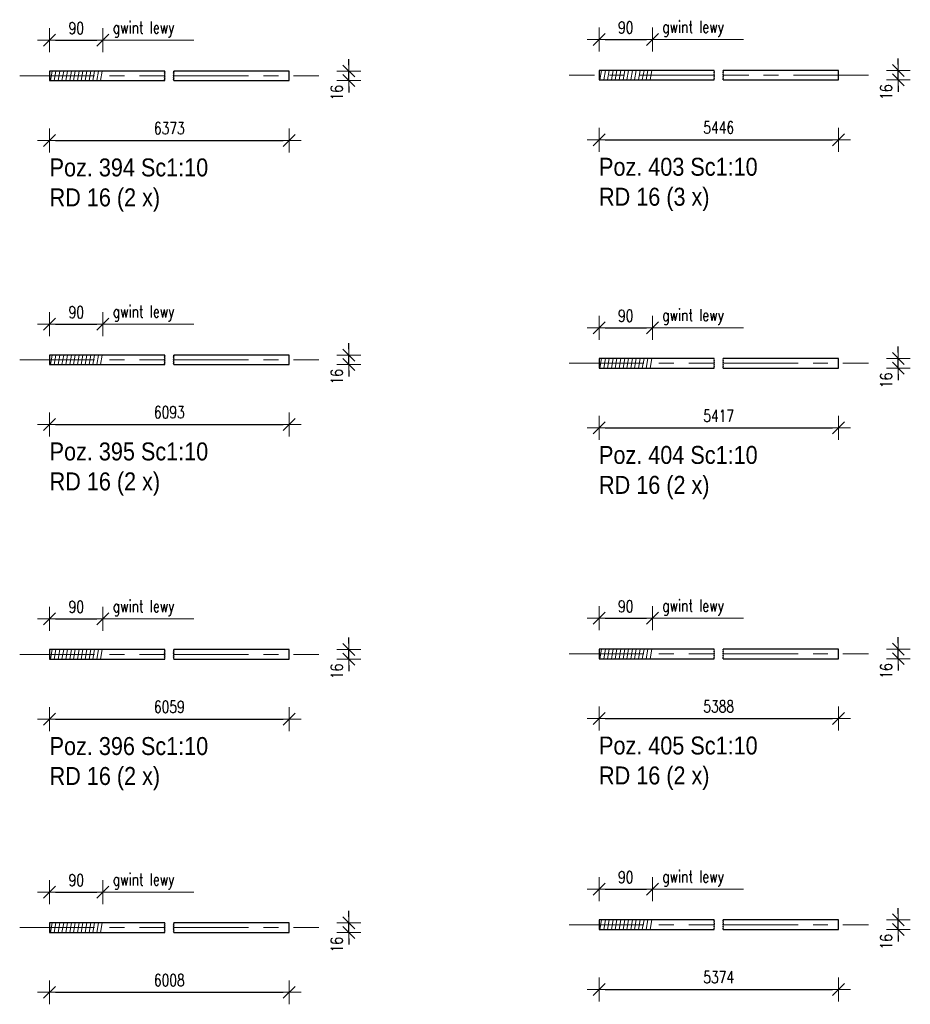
# Model space of a CAD drawing. Header units: millimetres. Extents: x -882 to -29, y 17430 to 18100.
# Tile 4 of 12: x -534 to -385, y 17584 to 17749. Entities that reach past the tile are written whole.
import ezdxf

# ---------------------------------------------------------------- set-up
doc = ezdxf.new("R2010")
doc.units = ezdxf.units.MM
doc.header["$LTSCALE"] = 10
doc.linetypes.add('MITTE', pattern=[2, 1.25, -0.25, 0.25, -0.25])
doc.layers.get('Defpoints').update_dxf_attribs({"color": 1})
for name, color, linetype, lineweight in [('PS_DIM', 4, 'Continuous', 13), ('PS_Hatch', 3, 'Continuous', 9), ('PS_Mid', 5, 'MITTE', 15), ('PS_Shape', 161, 'Continuous', 30), ('PS_SOLID', 7, 'Continuous', 30), ('PS_TEXT', 3, 'Continuous', 18)]:
    doc.layers.add(name, color=color, linetype=linetype, lineweight=lineweight)
doc.styles.add('gil', font='txt', dxfattribs={"width": 0.9})
doc.styles.add('simplex', font='simplex.shx', dxfattribs={"width": 0.75})
doc.dimstyles.new('1_10_PRZ', dxfattribs={"dimtxt": 2, "dimasz": 1, "dimexe": 2, "dimexo": 5, "dimgap": 1, "dimtad": 1, "dimdec": 0, "dimlfac": 10, "dimtxsty": 'simplex', "dimblk": 'dimznak', "dimcen": 2, "dimse1": 1, "dimse2": 1, "dimclrt": 3, "dimadec": 1, "dimazin": 0, "dimtfac": 1, "dimtdec": 0, "dimtix": 1, "dimtmove": 2, "dimatfit": 3, "dimldrblk": 'dim-grot', "dimfxl": 1, "dimarcsym": 0})
doc.dimstyles.new('1_10_PRZ_DS1-LS10', dxfattribs={"dimtxt": 2, "dimasz": 1, "dimexe": 2, "dimexo": 5, "dimgap": 1, "dimtad": 1, "dimdec": 0, "dimlfac": 10, "dimtxsty": 'simplex', "dimblk": 'dimznak', "dimcen": 2, "dimse1": 1, "dimse2": 1, "dimclrt": 3, "dimadec": 1, "dimazin": 0, "dimtfac": 1, "dimtdec": 0, "dimtix": 1, "dimtmove": 2, "dimatfit": 3, "dimldrblk": 'dim-grot', "dimfxl": 1, "dimarcsym": 0})

# ---------------------------------------------------------------- blocks, each defined once
blk = doc.blocks.new('dim-grot')
blk.add_hatch(color=256).paths.add_polyline_path([(0, 0), (-2, 0.5), (-2, -0.5)])
blk.add_lwpolyline([(0, 0), (-2, 0.5), (-2, -0.5), (0, 0)])
blk = doc.blocks.new('dimznak')
at = {"color": 0}
for points in [[(0, 2), (0, -2)], [(-2, 0), (2, 0)]]:
    blk.add_lwpolyline(points, dxfattribs=at)
at = {"color": 2}
blk.add_lwpolyline([(1, 1), (-1, -1)], dxfattribs=at)
blk = doc.blocks.new('*D52')
at = {"layer": 'Defpoints', "color": 0, "transparency": 16777216}
for p in [(-488.83, 17740.05), (-478.83, 17740.05), (-488.83, 17738.45)]:
    blk.add_point(p, dxfattribs=at)
at = {"layer": 'PS_DIM', "color": 0, "lineweight": -2, "transparency": 16777216}
for p, q in [((-478.83, 17741.05), (-478.83, 17742.05)), ((-478.83, 17738.45), (-478.83, 17740.05)), ((-478.83, 17737.45), (-478.83, 17736.45))]:
    blk.add_line(p, q, dxfattribs=at)
for p, rotation in [((-478.83, 17740.05), 270), ((-478.83, 17738.45), 90)]:
    blk.add_blockref('dimznak', p, dxfattribs=dict(at, rotation=rotation))
at = {"layer": 'PS_DIM', "color": 3, "transparency": 16777216, "insert": (-480.87, 17736.42), "char_height": 2, "attachment_point": 5, "rotation": 90, "style": 'simplex'}
blk.add_mtext('16', dxfattribs=at)
blk = doc.blocks.new('*D54')
at = {"layer": 'Defpoints', "color": 0, "transparency": 16777216}
for p in [(-488.83, 17692.62), (-478.83, 17692.62), (-488.83, 17691.03)]:
    blk.add_point(p, dxfattribs=at)
at = {"layer": 'PS_DIM', "color": 0, "lineweight": -2, "transparency": 16777216}
for p, q in [((-478.83, 17693.62), (-478.83, 17694.62)), ((-478.83, 17691.03), (-478.83, 17692.62)), ((-478.83, 17690.03), (-478.83, 17689.03))]:
    blk.add_line(p, q, dxfattribs=at)
for p, rotation in [((-478.83, 17692.62), 270), ((-478.83, 17691.03), 90)]:
    blk.add_blockref('dimznak', p, dxfattribs=dict(at, rotation=rotation))
at = {"layer": 'PS_DIM', "color": 3, "transparency": 16777216, "insert": (-480.87, 17688.99), "char_height": 2, "attachment_point": 5, "rotation": 90, "style": 'simplex'}
blk.add_mtext('16', dxfattribs=at)
blk = doc.blocks.new('*D56')
at = {"layer": 'Defpoints', "color": 0, "transparency": 16777216}
for p in [(-488.83, 17643.44), (-478.83, 17643.44), (-488.83, 17641.84)]:
    blk.add_point(p, dxfattribs=at)
at = {"layer": 'PS_DIM', "color": 0, "lineweight": -2, "transparency": 16777216}
for p, q in [((-478.83, 17644.44), (-478.83, 17645.44)), ((-478.83, 17641.84), (-478.83, 17643.44)), ((-478.83, 17640.84), (-478.83, 17639.84))]:
    blk.add_line(p, q, dxfattribs=at)
for p, rotation in [((-478.83, 17643.44), 270), ((-478.83, 17641.84), 90)]:
    blk.add_blockref('dimznak', p, dxfattribs=dict(at, rotation=rotation))
at = {"layer": 'PS_DIM', "color": 3, "transparency": 16777216, "insert": (-480.87, 17639.81), "char_height": 2, "attachment_point": 5, "rotation": 90, "style": 'simplex'}
blk.add_mtext('16', dxfattribs=at)
blk = doc.blocks.new('*D58')
at = {"layer": 'Defpoints', "color": 0, "transparency": 16777216}
for p in [(-488.83, 17597.82), (-478.83, 17597.82), (-488.83, 17596.22)]:
    blk.add_point(p, dxfattribs=at)
at = {"layer": 'PS_DIM', "color": 0, "lineweight": -2, "transparency": 16777216}
for p, q in [((-478.83, 17598.82), (-478.83, 17599.82)), ((-478.83, 17596.22), (-478.83, 17597.82)), ((-478.83, 17595.22), (-478.83, 17594.22))]:
    blk.add_line(p, q, dxfattribs=at)
for p, rotation in [((-478.83, 17597.82), 270), ((-478.83, 17596.22), 90)]:
    blk.add_blockref('dimznak', p, dxfattribs=dict(at, rotation=rotation))
at = {"layer": 'PS_DIM', "color": 3, "transparency": 16777216, "insert": (-480.87, 17594.18), "char_height": 2, "attachment_point": 5, "rotation": 90, "style": 'simplex'}
blk.add_mtext('16', dxfattribs=at)
blk = doc.blocks.new('*D70')
at = {"layer": 'Defpoints', "color": 0, "transparency": 16777216}
for p in [(-397.04, 17740.16), (-397.04, 17738.56), (-387.04, 17740.16)]:
    blk.add_point(p, dxfattribs=at)
at = {"layer": 'PS_DIM', "color": 0, "lineweight": -2, "transparency": 16777216}
for p, q in [((-387.04, 17741.16), (-387.04, 17742.16)), ((-387.04, 17738.56), (-387.04, 17740.16)), ((-387.04, 17737.56), (-387.04, 17736.56))]:
    blk.add_line(p, q, dxfattribs=at)
for p, rotation in [((-387.04, 17740.16), 270), ((-387.04, 17738.56), 90)]:
    blk.add_blockref('dimznak', p, dxfattribs=dict(at, rotation=rotation))
at = {"layer": 'PS_DIM', "color": 3, "transparency": 16777216, "insert": (-389.08, 17736.53), "char_height": 2, "attachment_point": 5, "rotation": 90, "style": 'simplex'}
blk.add_mtext('16', dxfattribs=at)
blk = doc.blocks.new('*D72')
at = {"layer": 'Defpoints', "color": 0, "transparency": 16777216}
for p in [(-397.04, 17692.05), (-387.04, 17692.05), (-397.04, 17690.45)]:
    blk.add_point(p, dxfattribs=at)
at = {"layer": 'PS_DIM', "color": 0, "lineweight": -2, "transparency": 16777216}
for p, q in [((-387.04, 17693.05), (-387.04, 17694.05)), ((-387.04, 17690.45), (-387.04, 17692.05)), ((-387.04, 17689.45), (-387.04, 17688.45))]:
    blk.add_line(p, q, dxfattribs=at)
for p, rotation in [((-387.04, 17692.05), 270), ((-387.04, 17690.45), 90)]:
    blk.add_blockref('dimznak', p, dxfattribs=dict(at, rotation=rotation))
at = {"layer": 'PS_DIM', "color": 3, "transparency": 16777216, "insert": (-389.08, 17688.41), "char_height": 2, "attachment_point": 5, "rotation": 90, "style": 'simplex'}
blk.add_mtext('16', dxfattribs=at)
blk = doc.blocks.new('*D74')
at = {"layer": 'Defpoints', "color": 0, "transparency": 16777216}
for p in [(-397.04, 17643.52), (-387.04, 17643.52), (-397.04, 17641.93)]:
    blk.add_point(p, dxfattribs=at)
at = {"layer": 'PS_DIM', "color": 0, "lineweight": -2, "transparency": 16777216}
for p, q in [((-387.04, 17644.52), (-387.04, 17645.52)), ((-387.04, 17641.93), (-387.04, 17643.52)), ((-387.04, 17640.93), (-387.04, 17639.93))]:
    blk.add_line(p, q, dxfattribs=at)
for p, rotation in [((-387.04, 17643.52), 270), ((-387.04, 17641.93), 90)]:
    blk.add_blockref('dimznak', p, dxfattribs=dict(at, rotation=rotation))
at = {"layer": 'PS_DIM', "color": 3, "transparency": 16777216, "insert": (-389.08, 17639.89), "char_height": 2, "attachment_point": 5, "rotation": 90, "style": 'simplex'}
blk.add_mtext('16', dxfattribs=at)
blk = doc.blocks.new('*D76')
at = {"layer": 'Defpoints', "color": 0, "transparency": 16777216}
for p in [(-397.04, 17598.3), (-387.04, 17598.3), (-397.04, 17596.7)]:
    blk.add_point(p, dxfattribs=at)
at = {"layer": 'PS_DIM', "color": 0, "lineweight": -2, "transparency": 16777216}
for p, q in [((-387.04, 17599.3), (-387.04, 17600.3)), ((-387.04, 17596.7), (-387.04, 17598.3)), ((-387.04, 17595.7), (-387.04, 17594.7))]:
    blk.add_line(p, q, dxfattribs=at)
for p, rotation in [((-387.04, 17598.3), 270), ((-387.04, 17596.7), 90)]:
    blk.add_blockref('dimznak', p, dxfattribs=dict(at, rotation=rotation))
at = {"layer": 'PS_DIM', "color": 3, "transparency": 16777216, "insert": (-389.08, 17594.66), "char_height": 2, "attachment_point": 5, "rotation": 90, "style": 'simplex'}
blk.add_mtext('16', dxfattribs=at)
blk = doc.blocks.new('*X167')
at = {"color": 1}
for p, q in [((-509.62, 17739.67), (-509.55, 17739.84)), ((-509.55, 17739.5), (-509.62, 17739.67)), ((-509.62, 17739.32), (-509.55, 17739.5)), ((-509.55, 17739.15), (-509.62, 17739.32)), ((-509.62, 17738.98), (-509.55, 17739.15)), ((-509.55, 17738.8), (-509.62, 17738.98)), ((-509.62, 17738.63), (-509.55, 17738.8)), ((-509.58, 17738.54), (-509.62, 17738.63)), ((-509.58, 17739.93), (-509.58, 17740.05)), ((-509.55, 17739.84), (-509.58, 17739.93)), ((-509.58, 17738.45), (-509.58, 17738.54)), ((-508.12, 17739.67), (-508.05, 17739.84)), ((-508.05, 17739.5), (-508.12, 17739.67)), ((-508.12, 17739.32), (-508.05, 17739.5)), ((-508.05, 17739.15), (-508.12, 17739.32)), ((-508.12, 17738.98), (-508.05, 17739.15)), ((-508.05, 17738.8), (-508.12, 17738.98)), ((-508.12, 17738.63), (-508.05, 17738.8)), ((-508.08, 17738.54), (-508.12, 17738.63)), ((-508.08, 17739.93), (-508.08, 17740.05)), ((-508.05, 17739.84), (-508.08, 17739.93)), ((-508.08, 17738.45), (-508.08, 17738.54))]:
    blk.add_line(p, q, dxfattribs=at)
at = {"layer": 'PS_Mid', "color": 5, "linetype": 'MITTE'}
for p, q in [((-533.83, 17739.25), (-509.58, 17739.25)), ((-508.08, 17739.25), (-483.83, 17739.25))]:
    blk.add_line(p, q, dxfattribs=at)
at = {"layer": 'PS_SOLID', "color": 7, "linetype": 'Continuous'}
for p, q in [((-509.58, 17740.05), (-528.83, 17740.05)), ((-528.83, 17740.05), (-528.83, 17740.04)), ((-528.83, 17740.04), (-528.83, 17740)), ((-528.83, 17740), (-528.83, 17739.93)), ((-528.83, 17739.93), (-528.83, 17739.83)), ((-528.83, 17739.83), (-528.83, 17739.71)), ((-528.83, 17739.71), (-528.83, 17739.57)), ((-528.83, 17739.57), (-528.83, 17739.41)), ((-528.83, 17739.41), (-528.83, 17739.25)), ((-528.83, 17739.25), (-528.83, 17739.09)), ((-528.83, 17739.09), (-528.83, 17738.93)), ((-528.83, 17738.93), (-528.83, 17738.79)), ((-528.83, 17738.79), (-528.83, 17738.67)), ((-528.83, 17738.67), (-528.83, 17738.57)), ((-528.83, 17738.57), (-528.83, 17738.5)), ((-488.83, 17740.05), (-508.08, 17740.05)), ((-488.83, 17740.04), (-488.83, 17740.05)), ((-488.83, 17740), (-488.83, 17740.04)), ((-488.83, 17739.93), (-488.83, 17740)), ((-488.83, 17739.83), (-488.83, 17739.93)), ((-488.83, 17739.71), (-488.83, 17739.83)), ((-488.83, 17739.57), (-488.83, 17739.71)), ((-488.83, 17739.41), (-488.83, 17739.57)), ((-488.83, 17739.25), (-488.83, 17739.41)), ((-488.83, 17739.09), (-488.83, 17739.25)), ((-488.83, 17738.93), (-488.83, 17739.09)), ((-488.83, 17738.79), (-488.83, 17738.93)), ((-488.83, 17738.67), (-488.83, 17738.79)), ((-488.83, 17738.57), (-488.83, 17738.67)), ((-488.83, 17738.5), (-488.83, 17738.57)), ((-528.83, 17738.5), (-528.83, 17738.46)), ((-528.83, 17738.46), (-528.83, 17738.45)), ((-528.83, 17738.45), (-509.58, 17738.45)), ((-508.08, 17738.45), (-488.83, 17738.45)), ((-488.83, 17738.46), (-488.83, 17738.5)), ((-488.83, 17738.45), (-488.83, 17738.46))]:
    blk.add_line(p, q, dxfattribs=at)
blk = doc.blocks.new('*X168')
at = {"color": 3, "style": 'gil', "width": 0.9}
for s, p in [('Poz. 394 Sc1:10', (-528.83, 17722.45)), ('RD 16 (2 x)', (-528.83, 17717.45))]:
    blk.add_text(s, height=3, dxfattribs=at).set_placement(p)
blk = doc.blocks.new('*X169')
at = {"color": 1}
for p, q in [((-509.58, 17692.51), (-509.58, 17692.62)), ((-509.55, 17692.42), (-509.58, 17692.51)), ((-508.08, 17692.51), (-508.08, 17692.62)), ((-508.05, 17692.42), (-508.08, 17692.51)), ((-509.62, 17692.25), (-509.55, 17692.42)), ((-509.55, 17692.07), (-509.62, 17692.25)), ((-509.62, 17691.9), (-509.55, 17692.07)), ((-509.55, 17691.73), (-509.62, 17691.9)), ((-509.62, 17691.55), (-509.55, 17691.73)), ((-509.55, 17691.38), (-509.62, 17691.55)), ((-509.62, 17691.21), (-509.55, 17691.38)), ((-509.58, 17691.12), (-509.62, 17691.21)), ((-509.58, 17691.02), (-509.58, 17691.12)), ((-508.12, 17692.25), (-508.05, 17692.42)), ((-508.05, 17692.07), (-508.12, 17692.25)), ((-508.12, 17691.9), (-508.05, 17692.07)), ((-508.05, 17691.73), (-508.12, 17691.9)), ((-508.12, 17691.55), (-508.05, 17691.73)), ((-508.05, 17691.38), (-508.12, 17691.55)), ((-508.12, 17691.21), (-508.05, 17691.38)), ((-508.08, 17691.12), (-508.12, 17691.21)), ((-508.08, 17691.02), (-508.08, 17691.12))]:
    blk.add_line(p, q, dxfattribs=at)
at = {"layer": 'PS_Mid', "color": 5, "linetype": 'MITTE'}
for p, q in [((-533.83, 17691.82), (-509.58, 17691.82)), ((-508.08, 17691.82), (-483.83, 17691.82))]:
    blk.add_line(p, q, dxfattribs=at)
at = {"layer": 'PS_SOLID', "color": 7, "linetype": 'Continuous'}
for p, q in [((-509.58, 17692.62), (-528.83, 17692.62)), ((-528.83, 17692.62), (-528.83, 17692.62)), ((-528.83, 17692.62), (-528.83, 17692.57)), ((-528.83, 17692.57), (-528.83, 17692.5)), ((-528.83, 17692.5), (-528.83, 17692.4)), ((-488.83, 17692.62), (-508.08, 17692.62)), ((-488.83, 17692.57), (-488.83, 17692.62)), ((-488.83, 17692.62), (-488.83, 17692.62)), ((-488.83, 17692.5), (-488.83, 17692.57)), ((-488.83, 17692.4), (-488.83, 17692.5)), ((-528.83, 17692.4), (-528.83, 17692.28)), ((-528.83, 17692.28), (-528.83, 17692.14)), ((-528.83, 17692.14), (-528.83, 17691.99)), ((-528.83, 17691.99), (-528.83, 17691.82)), ((-528.83, 17691.82), (-528.83, 17691.66)), ((-528.83, 17691.66), (-528.83, 17691.51)), ((-528.83, 17691.51), (-528.83, 17691.37)), ((-528.83, 17691.37), (-528.83, 17691.24)), ((-528.83, 17691.24), (-528.83, 17691.15)), ((-528.83, 17691.15), (-528.83, 17691.07)), ((-528.83, 17691.07), (-528.83, 17691.03)), ((-528.83, 17691.03), (-528.83, 17691.03)), ((-528.83, 17691.03), (-509.58, 17691.03)), ((-508.08, 17691.03), (-488.83, 17691.03)), ((-488.83, 17692.28), (-488.83, 17692.4)), ((-488.83, 17692.14), (-488.83, 17692.28)), ((-488.83, 17691.99), (-488.83, 17692.14)), ((-488.83, 17691.82), (-488.83, 17691.99)), ((-488.83, 17691.66), (-488.83, 17691.82)), ((-488.83, 17691.51), (-488.83, 17691.66)), ((-488.83, 17691.37), (-488.83, 17691.51)), ((-488.83, 17691.24), (-488.83, 17691.37)), ((-488.83, 17691.15), (-488.83, 17691.24)), ((-488.83, 17691.07), (-488.83, 17691.15)), ((-488.83, 17691.03), (-488.83, 17691.07)), ((-488.83, 17691.03), (-488.83, 17691.03))]:
    blk.add_line(p, q, dxfattribs=at)
blk = doc.blocks.new('*X170')
at = {"color": 3, "style": 'gil', "width": 0.9}
for s, p in [('Poz. 395 Sc1:10', (-528.83, 17675.03)), ('RD 16 (2 x)', (-528.83, 17670.03))]:
    blk.add_text(s, height=3, dxfattribs=at).set_placement(p)
blk = doc.blocks.new('*X171')
at = {"color": 1}
for p, q in [((-509.62, 17643.06), (-509.55, 17643.24)), ((-509.58, 17643.32), (-509.58, 17643.44)), ((-509.55, 17643.24), (-509.58, 17643.32)), ((-508.12, 17643.06), (-508.05, 17643.24)), ((-508.08, 17643.32), (-508.08, 17643.44)), ((-508.05, 17643.24), (-508.08, 17643.32)), ((-509.55, 17642.89), (-509.62, 17643.06)), ((-509.62, 17642.72), (-509.55, 17642.89)), ((-509.55, 17642.54), (-509.62, 17642.72)), ((-509.62, 17642.37), (-509.55, 17642.54)), ((-509.55, 17642.2), (-509.62, 17642.37)), ((-509.62, 17642.02), (-509.55, 17642.2)), ((-509.58, 17641.94), (-509.62, 17642.02)), ((-509.58, 17641.84), (-509.58, 17641.94)), ((-508.05, 17642.89), (-508.12, 17643.06)), ((-508.12, 17642.72), (-508.05, 17642.89)), ((-508.05, 17642.54), (-508.12, 17642.72)), ((-508.12, 17642.37), (-508.05, 17642.54)), ((-508.05, 17642.2), (-508.12, 17642.37)), ((-508.12, 17642.02), (-508.05, 17642.2)), ((-508.08, 17641.94), (-508.12, 17642.02)), ((-508.08, 17641.84), (-508.08, 17641.94))]:
    blk.add_line(p, q, dxfattribs=at)
at = {"layer": 'PS_Mid', "color": 5, "linetype": 'MITTE'}
for p, q in [((-533.83, 17642.64), (-509.58, 17642.64)), ((-508.08, 17642.64), (-483.83, 17642.64))]:
    blk.add_line(p, q, dxfattribs=at)
at = {"layer": 'PS_SOLID', "color": 7, "linetype": 'Continuous'}
for p, q in [((-509.58, 17643.44), (-528.83, 17643.44)), ((-528.83, 17643.44), (-528.83, 17643.43)), ((-528.83, 17643.43), (-528.83, 17643.39)), ((-528.83, 17643.39), (-528.83, 17643.32)), ((-528.83, 17643.32), (-528.83, 17643.22)), ((-528.83, 17643.22), (-528.83, 17643.1)), ((-488.83, 17643.44), (-508.08, 17643.44)), ((-488.83, 17643.43), (-488.83, 17643.44)), ((-488.83, 17643.39), (-488.83, 17643.43)), ((-488.83, 17643.32), (-488.83, 17643.39)), ((-488.83, 17643.22), (-488.83, 17643.32)), ((-488.83, 17643.1), (-488.83, 17643.22)), ((-528.83, 17643.1), (-528.83, 17642.96)), ((-528.83, 17642.96), (-528.83, 17642.8)), ((-528.83, 17642.8), (-528.83, 17642.64)), ((-528.83, 17642.64), (-528.83, 17642.48)), ((-528.83, 17642.48), (-528.83, 17642.33)), ((-528.83, 17642.33), (-528.83, 17642.18)), ((-528.83, 17642.18), (-528.83, 17642.06)), ((-528.83, 17642.06), (-528.83, 17641.96)), ((-528.83, 17641.96), (-528.83, 17641.89)), ((-528.83, 17641.89), (-528.83, 17641.85)), ((-528.83, 17641.85), (-528.83, 17641.84)), ((-528.83, 17641.84), (-509.58, 17641.84)), ((-508.08, 17641.84), (-488.83, 17641.84)), ((-488.83, 17642.96), (-488.83, 17643.1)), ((-488.83, 17642.8), (-488.83, 17642.96)), ((-488.83, 17642.64), (-488.83, 17642.8)), ((-488.83, 17642.48), (-488.83, 17642.64)), ((-488.83, 17642.33), (-488.83, 17642.48)), ((-488.83, 17642.18), (-488.83, 17642.33)), ((-488.83, 17642.06), (-488.83, 17642.18)), ((-488.83, 17641.96), (-488.83, 17642.06)), ((-488.83, 17641.89), (-488.83, 17641.96)), ((-488.83, 17641.85), (-488.83, 17641.89)), ((-488.83, 17641.84), (-488.83, 17641.85))]:
    blk.add_line(p, q, dxfattribs=at)
blk = doc.blocks.new('*X172')
at = {"color": 3, "style": 'gil', "width": 0.9}
for s, p in [('Poz. 396 Sc1:10', (-528.83, 17625.84)), ('RD 16 (2 x)', (-528.83, 17620.84))]:
    blk.add_text(s, height=3, dxfattribs=at).set_placement(p)
blk = doc.blocks.new('*X173')
at = {"color": 1}
for p, q in [((-509.62, 17597.44), (-509.55, 17597.61)), ((-509.55, 17597.27), (-509.62, 17597.44)), ((-509.62, 17597.09), (-509.55, 17597.27)), ((-509.58, 17597.7), (-509.58, 17597.82)), ((-509.55, 17597.61), (-509.58, 17597.7)), ((-508.12, 17597.44), (-508.05, 17597.61)), ((-508.05, 17597.27), (-508.12, 17597.44)), ((-508.12, 17597.09), (-508.05, 17597.27)), ((-508.08, 17597.7), (-508.08, 17597.82)), ((-508.05, 17597.61), (-508.08, 17597.7)), ((-509.55, 17596.92), (-509.62, 17597.09)), ((-509.62, 17596.75), (-509.55, 17596.92)), ((-509.55, 17596.57), (-509.62, 17596.75)), ((-509.62, 17596.4), (-509.55, 17596.57)), ((-509.58, 17596.31), (-509.62, 17596.4)), ((-509.58, 17596.22), (-509.58, 17596.31)), ((-508.05, 17596.92), (-508.12, 17597.09)), ((-508.12, 17596.75), (-508.05, 17596.92)), ((-508.05, 17596.57), (-508.12, 17596.75)), ((-508.12, 17596.4), (-508.05, 17596.57)), ((-508.08, 17596.31), (-508.12, 17596.4)), ((-508.08, 17596.22), (-508.08, 17596.31))]:
    blk.add_line(p, q, dxfattribs=at)
at = {"layer": 'PS_Mid', "color": 5, "linetype": 'MITTE'}
for p, q in [((-533.83, 17597.02), (-509.58, 17597.02)), ((-508.08, 17597.02), (-483.83, 17597.02))]:
    blk.add_line(p, q, dxfattribs=at)
at = {"layer": 'PS_SOLID', "color": 7, "linetype": 'Continuous'}
for p, q in [((-509.58, 17597.82), (-528.83, 17597.82)), ((-528.83, 17597.82), (-528.83, 17597.81)), ((-528.83, 17597.81), (-528.83, 17597.77)), ((-528.83, 17597.77), (-528.83, 17597.7)), ((-528.83, 17597.7), (-528.83, 17597.6)), ((-528.83, 17597.6), (-528.83, 17597.48)), ((-528.83, 17597.48), (-528.83, 17597.33)), ((-528.83, 17597.33), (-528.83, 17597.18)), ((-528.83, 17597.18), (-528.83, 17597.02)), ((-488.83, 17597.82), (-508.08, 17597.82)), ((-488.83, 17597.81), (-488.83, 17597.82)), ((-488.83, 17597.77), (-488.83, 17597.81)), ((-488.83, 17597.7), (-488.83, 17597.77)), ((-488.83, 17597.6), (-488.83, 17597.7)), ((-488.83, 17597.48), (-488.83, 17597.6)), ((-488.83, 17597.33), (-488.83, 17597.48)), ((-488.83, 17597.18), (-488.83, 17597.33)), ((-488.83, 17597.02), (-488.83, 17597.18)), ((-528.83, 17597.02), (-528.83, 17596.86)), ((-528.83, 17596.86), (-528.83, 17596.7)), ((-528.83, 17596.7), (-528.83, 17596.56)), ((-528.83, 17596.56), (-528.83, 17596.44)), ((-528.83, 17596.44), (-528.83, 17596.34)), ((-528.83, 17596.34), (-528.83, 17596.27)), ((-528.83, 17596.27), (-528.83, 17596.23)), ((-528.83, 17596.23), (-528.83, 17596.22)), ((-528.83, 17596.22), (-509.58, 17596.22)), ((-508.08, 17596.22), (-488.83, 17596.22)), ((-488.83, 17596.86), (-488.83, 17597.02)), ((-488.83, 17596.7), (-488.83, 17596.86)), ((-488.83, 17596.56), (-488.83, 17596.7)), ((-488.83, 17596.44), (-488.83, 17596.56)), ((-488.83, 17596.34), (-488.83, 17596.44)), ((-488.83, 17596.27), (-488.83, 17596.34)), ((-488.83, 17596.23), (-488.83, 17596.27)), ((-488.83, 17596.22), (-488.83, 17596.23))]:
    blk.add_line(p, q, dxfattribs=at)
blk = doc.blocks.new('*X184')
at = {"color": 1}
for p, q in [((-417.82, 17739.78), (-417.75, 17739.96)), ((-417.75, 17739.61), (-417.82, 17739.78)), ((-417.82, 17739.44), (-417.75, 17739.61)), ((-417.75, 17739.26), (-417.82, 17739.44)), ((-417.82, 17739.09), (-417.75, 17739.26)), ((-417.75, 17738.92), (-417.82, 17739.09)), ((-417.82, 17738.74), (-417.75, 17738.92)), ((-417.79, 17738.66), (-417.82, 17738.74)), ((-417.79, 17740.04), (-417.79, 17740.16)), ((-417.75, 17739.96), (-417.79, 17740.04)), ((-417.79, 17738.56), (-417.79, 17738.66)), ((-416.32, 17739.78), (-416.25, 17739.96)), ((-416.25, 17739.61), (-416.32, 17739.78)), ((-416.32, 17739.44), (-416.25, 17739.61)), ((-416.25, 17739.26), (-416.32, 17739.44)), ((-416.32, 17739.09), (-416.25, 17739.26)), ((-416.25, 17738.92), (-416.32, 17739.09)), ((-416.32, 17738.74), (-416.25, 17738.92)), ((-416.29, 17738.66), (-416.32, 17738.74)), ((-416.29, 17740.04), (-416.29, 17740.16)), ((-416.25, 17739.96), (-416.29, 17740.04)), ((-416.29, 17738.56), (-416.29, 17738.66))]:
    blk.add_line(p, q, dxfattribs=at)
at = {"layer": 'PS_Mid', "color": 5, "linetype": 'MITTE'}
for p, q in [((-417.79, 17739.36), (-442.04, 17739.36)), ((-392.04, 17739.36), (-416.29, 17739.36))]:
    blk.add_line(p, q, dxfattribs=at)
at = {"layer": 'PS_SOLID', "color": 7, "linetype": 'Continuous'}
for p, q in [((-417.79, 17740.16), (-437.04, 17740.16)), ((-437.04, 17740.16), (-437.04, 17740.14)), ((-437.04, 17740.14), (-437.04, 17740.08)), ((-437.04, 17740.08), (-437.04, 17740)), ((-437.04, 17740), (-437.04, 17739.88)), ((-437.04, 17739.88), (-437.04, 17739.75)), ((-437.04, 17739.75), (-437.04, 17739.6)), ((-437.04, 17739.6), (-437.04, 17739.44)), ((-437.04, 17739.44), (-437.04, 17739.28)), ((-437.04, 17739.28), (-437.04, 17739.12)), ((-437.04, 17739.12), (-437.04, 17738.97)), ((-437.04, 17738.97), (-437.04, 17738.84)), ((-437.04, 17738.84), (-437.04, 17738.73)), ((-437.04, 17738.73), (-437.04, 17738.64)), ((-437.04, 17738.64), (-437.04, 17738.59)), ((-437.04, 17738.59), (-437.04, 17738.56)), ((-437.04, 17738.56), (-417.79, 17738.56)), ((-397.04, 17740.16), (-416.29, 17740.16)), ((-416.29, 17738.56), (-397.04, 17738.56)), ((-397.04, 17740.14), (-397.04, 17740.16)), ((-397.04, 17740.08), (-397.04, 17740.14)), ((-397.04, 17740), (-397.04, 17740.08)), ((-397.04, 17739.88), (-397.04, 17740)), ((-397.04, 17739.75), (-397.04, 17739.88)), ((-397.04, 17739.6), (-397.04, 17739.75)), ((-397.04, 17739.44), (-397.04, 17739.6)), ((-397.04, 17739.28), (-397.04, 17739.44)), ((-397.04, 17739.12), (-397.04, 17739.28)), ((-397.04, 17738.97), (-397.04, 17739.12)), ((-397.04, 17738.84), (-397.04, 17738.97)), ((-397.04, 17738.73), (-397.04, 17738.84)), ((-397.04, 17738.64), (-397.04, 17738.73)), ((-397.04, 17738.59), (-397.04, 17738.64)), ((-397.04, 17738.56), (-397.04, 17738.59))]:
    blk.add_line(p, q, dxfattribs=at)
blk = doc.blocks.new('*X185')
at = {"color": 3, "style": 'gil', "width": 0.9}
for s, p in [('Poz. 403 Sc1:10', (-437.04, 17722.56)), ('RD 16 (3 x)', (-437.04, 17717.56))]:
    blk.add_text(s, height=3, dxfattribs=at).set_placement(p)
blk = doc.blocks.new('*X186')
at = {"color": 1}
for p, q in [((-417.82, 17691.67), (-417.75, 17691.84)), ((-417.75, 17691.5), (-417.82, 17691.67)), ((-417.82, 17691.32), (-417.75, 17691.5)), ((-417.75, 17691.15), (-417.82, 17691.32)), ((-417.82, 17690.98), (-417.75, 17691.15)), ((-417.75, 17690.8), (-417.82, 17690.98)), ((-417.79, 17691.93), (-417.79, 17692.05)), ((-417.75, 17691.84), (-417.79, 17691.93)), ((-416.32, 17691.67), (-416.25, 17691.84)), ((-416.25, 17691.5), (-416.32, 17691.67)), ((-416.32, 17691.32), (-416.25, 17691.5)), ((-416.25, 17691.15), (-416.32, 17691.32)), ((-416.32, 17690.98), (-416.25, 17691.15)), ((-416.25, 17690.8), (-416.32, 17690.98)), ((-416.29, 17691.93), (-416.29, 17692.05)), ((-416.25, 17691.84), (-416.29, 17691.93)), ((-417.82, 17690.63), (-417.75, 17690.8)), ((-417.79, 17690.54), (-417.82, 17690.63)), ((-417.79, 17690.45), (-417.79, 17690.54)), ((-416.32, 17690.63), (-416.25, 17690.8)), ((-416.29, 17690.54), (-416.32, 17690.63)), ((-416.29, 17690.45), (-416.29, 17690.54))]:
    blk.add_line(p, q, dxfattribs=at)
at = {"layer": 'PS_Mid', "color": 5, "linetype": 'MITTE'}
for p, q in [((-442.04, 17691.25), (-417.79, 17691.25)), ((-416.29, 17691.25), (-392.04, 17691.25))]:
    blk.add_line(p, q, dxfattribs=at)
at = {"layer": 'PS_SOLID', "color": 7, "linetype": 'Continuous'}
for p, q in [((-417.79, 17692.05), (-437.04, 17692.05)), ((-437.04, 17692.05), (-437.04, 17692.04)), ((-437.04, 17692.04), (-437.04, 17692)), ((-437.04, 17692), (-437.04, 17691.93)), ((-437.04, 17691.93), (-437.04, 17691.83)), ((-437.04, 17691.83), (-437.04, 17691.71)), ((-437.04, 17691.71), (-437.04, 17691.56)), ((-437.04, 17691.56), (-437.04, 17691.41)), ((-437.04, 17691.41), (-437.04, 17691.25)), ((-437.04, 17691.25), (-437.04, 17691.09)), ((-437.04, 17691.09), (-437.04, 17690.93)), ((-437.04, 17690.93), (-437.04, 17690.79)), ((-397.04, 17692.05), (-416.29, 17692.05)), ((-397.04, 17692.04), (-397.04, 17692.05)), ((-397.04, 17692), (-397.04, 17692.04)), ((-397.04, 17691.93), (-397.04, 17692)), ((-397.04, 17691.83), (-397.04, 17691.93)), ((-397.04, 17691.71), (-397.04, 17691.83)), ((-397.04, 17691.56), (-397.04, 17691.71)), ((-397.04, 17691.41), (-397.04, 17691.56)), ((-397.04, 17691.25), (-397.04, 17691.41)), ((-397.04, 17691.09), (-397.04, 17691.25)), ((-397.04, 17690.93), (-397.04, 17691.09)), ((-397.04, 17690.79), (-397.04, 17690.93)), ((-437.04, 17690.79), (-437.04, 17690.67)), ((-437.04, 17690.67), (-437.04, 17690.57)), ((-437.04, 17690.57), (-437.04, 17690.5)), ((-437.04, 17690.5), (-437.04, 17690.46)), ((-437.04, 17690.46), (-437.04, 17690.45)), ((-437.04, 17690.45), (-417.79, 17690.45)), ((-416.29, 17690.45), (-397.04, 17690.45)), ((-397.04, 17690.67), (-397.04, 17690.79)), ((-397.04, 17690.57), (-397.04, 17690.67)), ((-397.04, 17690.5), (-397.04, 17690.57)), ((-397.04, 17690.46), (-397.04, 17690.5)), ((-397.04, 17690.45), (-397.04, 17690.46))]:
    blk.add_line(p, q, dxfattribs=at)
blk = doc.blocks.new('*X187')
at = {"color": 3, "style": 'gil', "width": 0.9}
for s, p in [('Poz. 404 Sc1:10', (-437.04, 17674.45)), ('RD 16 (2 x)', (-437.04, 17669.45))]:
    blk.add_text(s, height=3, dxfattribs=at).set_placement(p)
blk = doc.blocks.new('*X188')
at = {"color": 1}
for p, q in [((-417.82, 17643.15), (-417.75, 17643.32)), ((-417.79, 17643.41), (-417.79, 17643.53)), ((-417.75, 17643.32), (-417.79, 17643.41)), ((-416.32, 17643.15), (-416.25, 17643.32)), ((-416.29, 17643.41), (-416.29, 17643.53)), ((-416.25, 17643.32), (-416.29, 17643.41)), ((-417.75, 17642.97), (-417.82, 17643.15)), ((-417.82, 17642.8), (-417.75, 17642.97)), ((-417.75, 17642.63), (-417.82, 17642.8)), ((-417.82, 17642.45), (-417.75, 17642.63)), ((-417.75, 17642.28), (-417.82, 17642.45)), ((-417.82, 17642.11), (-417.75, 17642.28)), ((-417.79, 17642.02), (-417.82, 17642.11)), ((-417.79, 17641.93), (-417.79, 17642.02)), ((-416.25, 17642.97), (-416.32, 17643.15)), ((-416.32, 17642.8), (-416.25, 17642.97)), ((-416.25, 17642.63), (-416.32, 17642.8)), ((-416.32, 17642.45), (-416.25, 17642.63)), ((-416.25, 17642.28), (-416.32, 17642.45)), ((-416.32, 17642.11), (-416.25, 17642.28)), ((-416.29, 17642.02), (-416.32, 17642.11)), ((-416.29, 17641.93), (-416.29, 17642.02))]:
    blk.add_line(p, q, dxfattribs=at)
at = {"layer": 'PS_Mid', "color": 5, "linetype": 'MITTE'}
for p, q in [((-442.04, 17642.73), (-417.79, 17642.73)), ((-416.29, 17642.73), (-392.04, 17642.73))]:
    blk.add_line(p, q, dxfattribs=at)
at = {"layer": 'PS_SOLID', "color": 7, "linetype": 'Continuous'}
for p, q in [((-417.79, 17643.52), (-437.04, 17643.52)), ((-437.04, 17643.52), (-437.04, 17643.52)), ((-437.04, 17643.52), (-437.04, 17643.48)), ((-437.04, 17643.48), (-437.04, 17643.4)), ((-437.04, 17643.4), (-437.04, 17643.31)), ((-437.04, 17643.31), (-437.04, 17643.18)), ((-437.04, 17643.18), (-437.04, 17643.04)), ((-397.04, 17643.52), (-416.29, 17643.52)), ((-397.04, 17643.48), (-397.04, 17643.52)), ((-397.04, 17643.52), (-397.04, 17643.52)), ((-397.04, 17643.4), (-397.04, 17643.48)), ((-397.04, 17643.31), (-397.04, 17643.4)), ((-397.04, 17643.18), (-397.04, 17643.31)), ((-397.04, 17643.04), (-397.04, 17643.18)), ((-437.04, 17643.04), (-437.04, 17642.89)), ((-437.04, 17642.89), (-437.04, 17642.73)), ((-437.04, 17642.73), (-437.04, 17642.56)), ((-437.04, 17642.56), (-437.04, 17642.41)), ((-437.04, 17642.41), (-437.04, 17642.27)), ((-437.04, 17642.27), (-437.04, 17642.15)), ((-437.04, 17642.15), (-437.04, 17642.05)), ((-437.04, 17642.05), (-437.04, 17641.98)), ((-437.04, 17641.98), (-437.04, 17641.93)), ((-437.04, 17641.93), (-437.04, 17641.93)), ((-437.04, 17641.93), (-417.79, 17641.93)), ((-416.29, 17641.93), (-397.04, 17641.93)), ((-397.04, 17642.89), (-397.04, 17643.04)), ((-397.04, 17642.73), (-397.04, 17642.89)), ((-397.04, 17642.56), (-397.04, 17642.73)), ((-397.04, 17642.41), (-397.04, 17642.56)), ((-397.04, 17642.27), (-397.04, 17642.41)), ((-397.04, 17642.15), (-397.04, 17642.27)), ((-397.04, 17642.05), (-397.04, 17642.15)), ((-397.04, 17641.98), (-397.04, 17642.05)), ((-397.04, 17641.93), (-397.04, 17641.98)), ((-397.04, 17641.93), (-397.04, 17641.93))]:
    blk.add_line(p, q, dxfattribs=at)
blk = doc.blocks.new('*X189')
at = {"color": 3, "style": 'gil', "width": 0.9}
for s, p in [('Poz. 405 Sc1:10', (-437.04, 17625.93)), ('RD 16 (2 x)', (-437.04, 17620.93))]:
    blk.add_text(s, height=3, dxfattribs=at).set_placement(p)
blk = doc.blocks.new('*X190')
at = {"color": 1}
for p, q in [((-417.82, 17597.92), (-417.75, 17598.09)), ((-417.75, 17597.74), (-417.82, 17597.92)), ((-417.82, 17597.57), (-417.75, 17597.74)), ((-417.75, 17597.4), (-417.82, 17597.57)), ((-417.82, 17597.22), (-417.75, 17597.4)), ((-417.75, 17597.05), (-417.82, 17597.22)), ((-417.79, 17598.18), (-417.79, 17598.3)), ((-417.75, 17598.09), (-417.79, 17598.18)), ((-416.32, 17597.92), (-416.25, 17598.09)), ((-416.25, 17597.74), (-416.32, 17597.92)), ((-416.32, 17597.57), (-416.25, 17597.74)), ((-416.25, 17597.4), (-416.32, 17597.57)), ((-416.32, 17597.22), (-416.25, 17597.4)), ((-416.25, 17597.05), (-416.32, 17597.22)), ((-416.29, 17598.18), (-416.29, 17598.3)), ((-416.25, 17598.09), (-416.29, 17598.18)), ((-417.82, 17596.88), (-417.75, 17597.05)), ((-417.79, 17596.79), (-417.82, 17596.88)), ((-417.79, 17596.7), (-417.79, 17596.79)), ((-416.32, 17596.88), (-416.25, 17597.05)), ((-416.29, 17596.79), (-416.32, 17596.88)), ((-416.29, 17596.7), (-416.29, 17596.79))]:
    blk.add_line(p, q, dxfattribs=at)
at = {"layer": 'PS_Mid', "color": 5, "linetype": 'MITTE'}
for p, q in [((-442.04, 17597.5), (-417.79, 17597.5)), ((-416.29, 17597.5), (-392.04, 17597.5))]:
    blk.add_line(p, q, dxfattribs=at)
at = {"layer": 'PS_SOLID', "color": 7, "linetype": 'Continuous'}
for p, q in [((-417.79, 17598.3), (-437.04, 17598.3)), ((-437.04, 17598.3), (-437.04, 17598.29)), ((-437.04, 17598.29), (-437.04, 17598.25)), ((-437.04, 17598.25), (-437.04, 17598.18)), ((-437.04, 17598.18), (-437.04, 17598.08)), ((-437.04, 17598.08), (-437.04, 17597.95)), ((-437.04, 17597.95), (-437.04, 17597.81)), ((-437.04, 17597.81), (-437.04, 17597.66)), ((-437.04, 17597.66), (-437.04, 17597.5)), ((-437.04, 17597.5), (-437.04, 17597.34)), ((-437.04, 17597.34), (-437.04, 17597.18)), ((-437.04, 17597.18), (-437.04, 17597.04)), ((-397.04, 17598.3), (-416.29, 17598.3)), ((-397.04, 17598.29), (-397.04, 17598.3)), ((-397.04, 17598.25), (-397.04, 17598.29)), ((-397.04, 17598.18), (-397.04, 17598.25)), ((-397.04, 17598.08), (-397.04, 17598.18)), ((-397.04, 17597.95), (-397.04, 17598.08)), ((-397.04, 17597.81), (-397.04, 17597.95)), ((-397.04, 17597.66), (-397.04, 17597.81)), ((-397.04, 17597.5), (-397.04, 17597.66)), ((-397.04, 17597.34), (-397.04, 17597.5)), ((-397.04, 17597.18), (-397.04, 17597.34)), ((-397.04, 17597.04), (-397.04, 17597.18)), ((-437.04, 17597.04), (-437.04, 17596.92)), ((-437.04, 17596.92), (-437.04, 17596.82)), ((-437.04, 17596.82), (-437.04, 17596.75)), ((-437.04, 17596.75), (-437.04, 17596.71)), ((-437.04, 17596.71), (-437.04, 17596.7)), ((-437.04, 17596.7), (-417.79, 17596.7)), ((-416.29, 17596.7), (-397.04, 17596.7)), ((-397.04, 17596.92), (-397.04, 17597.04)), ((-397.04, 17596.82), (-397.04, 17596.92)), ((-397.04, 17596.75), (-397.04, 17596.82)), ((-397.04, 17596.71), (-397.04, 17596.75)), ((-397.04, 17596.7), (-397.04, 17596.71))]:
    blk.add_line(p, q, dxfattribs=at)

msp = doc.modelspace()

# ---------------------------------------------------------------- hatches: boundary and pattern name
at = {"layer": 'PS_Hatch'}
h = msp.add_hatch(dxfattribs=at)
h.set_pattern_fill('ANSI31', color=256, scale=0.2, angle=35, style=0)
h.set_pattern_definition([(80, (-2971.2284, -5427.7417), (-0.625352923, 0.110266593), [])])
h.paths.add_polyline_path([(-528.83, 17740.05), (-519.83, 17740.05), (-519.83, 17738.45), (-528.83, 17738.45)])
h = msp.add_hatch(dxfattribs=at)
h.set_pattern_fill('ANSI31', color=256, scale=0.2, angle=35, style=0)
h.set_pattern_definition([(80, (-2879.43216, -5427.62906), (-0.625352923, 0.110266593), [])])
h.paths.add_polyline_path([(-437.04, 17740.16), (-428.04, 17740.16), (-428.04, 17738.56), (-437.04, 17738.56)])
h = msp.add_hatch(dxfattribs=at)
h.set_pattern_fill('ANSI31', color=256, scale=0.2, angle=35, style=0)
h.set_pattern_definition([(80, (-2971.2284, -5475.1677), (-0.625352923, 0.110266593), [])])
h.paths.add_polyline_path([(-528.83, 17692.62), (-519.83, 17692.62), (-519.83, 17691.03), (-528.83, 17691.03)])
h = msp.add_hatch(dxfattribs=at)
h.set_pattern_fill('ANSI31', color=256, scale=0.2, angle=35, style=0)
h.set_pattern_definition([(80, (-2879.43216, -5475.7428), (-0.625352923, 0.110266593), [])])
h.paths.add_polyline_path([(-437.04, 17692.05), (-428.04, 17692.05), (-428.04, 17690.45), (-437.04, 17690.45)])
h = msp.add_hatch(dxfattribs=at)
h.set_pattern_fill('ANSI31', color=256, scale=0.2, angle=35, style=0)
h.set_pattern_definition([(80, (-2971.2284, -5524.3509), (-0.625352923, 0.110266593), [])])
h.paths.add_polyline_path([(-528.83, 17643.44), (-519.83, 17643.44), (-519.83, 17641.84), (-528.83, 17641.84)])
h = msp.add_hatch(dxfattribs=at)
h.set_pattern_fill('ANSI31', color=256, scale=0.2, angle=35, style=0)
h.set_pattern_definition([(80, (-2879.43216, -5524.2667), (-0.625352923, 0.110266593), [])])
h.paths.add_polyline_path([(-437.04, 17643.52), (-428.04, 17643.52), (-428.04, 17641.93), (-437.04, 17641.93)])
h = msp.add_hatch(dxfattribs=at)
h.set_pattern_fill('ANSI31', color=256, scale=0.2, angle=35, style=0)
h.set_pattern_definition([(80, (-2971.2284, -5569.9731), (-0.625352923, 0.110266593), [])])
h.paths.add_polyline_path([(-528.83, 17597.82), (-519.83, 17597.82), (-519.83, 17596.22), (-528.83, 17596.22)])
h = msp.add_hatch(dxfattribs=at)
h.set_pattern_fill('ANSI31', color=256, scale=0.2, angle=35, style=0)
h.set_pattern_definition([(80, (-2879.43216, -5569.49584), (-0.625352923, 0.110266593), [])])
h.paths.add_polyline_path([(-437.04, 17598.3), (-428.04, 17598.3), (-428.04, 17596.7), (-437.04, 17596.7)])

# ---------------------------------------------------------------- linework, layer by layer
at = {"layer": 'PS_DIM'}
for p, q in [((-504.71, 17745.19), (-519.92, 17745.19)), ((-412.91, 17745.31), (-428.12, 17745.31)), ((-504.71, 17697.77), (-519.92, 17697.77)), ((-412.91, 17697.19), (-428.12, 17697.19)), ((-504.71, 17648.58), (-519.92, 17648.58)), ((-412.91, 17648.67), (-428.12, 17648.67)), ((-504.71, 17602.96), (-519.92, 17602.96)), ((-412.91, 17603.44), (-428.12, 17603.44))]:
    msp.add_line(p, q, dxfattribs=at)

# ---------------------------------------------------------------- block references
at = {"layer": 'PS_Shape', "color": 2}
for name in ['*X167', '*X184', '*X169', '*X186', '*X171', '*X188', '*X173', '*X190']:
    msp.add_blockref(name, (0, 0), dxfattribs=at)
at = {"layer": 'PS_TEXT'}
for name in ['*X168', '*X185', '*X170', '*X187', '*X172', '*X189']:
    msp.add_blockref(name, (0, 0), dxfattribs=at)

# ---------------------------------------------------------------- texts
at = {"layer": 'PS_DIM', "color": 1, "char_height": 2, "attachment_point": 1, "style": 'simplex'}
for insert in [(-518.27, 17748.31), (-426.48, 17748.43), (-518.27, 17700.89), (-426.48, 17700.31), (-518.27, 17651.7), (-426.48, 17651.79), (-518.27, 17606.08), (-426.48, 17606.56)]:
    msp.add_mtext_dynamic_manual_height_columns('gwint lewy', width=15.6065, gutter_width=17.5, heights=[0], dxfattribs=dict(at, insert=insert))

# ---------------------------------------------------------------- dimensions: what is measured, and where the dimension line sits
at = {"layer": 'PS_DIM', "color": 4}
for base, p1, p2 in [((-519.92, 17745.19), (-528.83, 17740.05), (-519.92, 17740.05)), ((-428.12, 17745.31), (-437.04, 17740.16), (-428.12, 17740.16)), ((-519.92, 17697.77), (-528.83, 17692.62), (-519.92, 17692.62)), ((-428.12, 17697.19), (-437.04, 17692.05), (-428.12, 17692.05)), ((-519.92, 17648.58), (-528.83, 17643.44), (-519.92, 17643.44)), ((-428.12, 17648.67), (-437.04, 17643.52), (-428.12, 17643.52)), ((-519.92, 17602.96), (-528.83, 17597.82), (-519.92, 17597.82)), ((-428.12, 17603.44), (-437.04, 17598.3), (-428.12, 17598.3))]:
    msp.add_linear_dim(base=base, p1=p1, p2=p2, text='90', dimstyle='1_10_PRZ', dxfattribs=at).render()
at = {"layer": 'PS_DIM'}
for base, p1, p2, picture, middle in [((-478.83, 17740.05), (-488.83, 17738.45), (-488.83, 17740.05), '*D52', (-480.87, 17736.42)), ((-387.04, 17740.16), (-397.04, 17738.56), (-397.04, 17740.16), '*D70', (-389.08, 17736.53)), ((-478.83, 17692.62), (-488.83, 17691.03), (-488.83, 17692.62), '*D54', (-480.87, 17688.99)), ((-387.04, 17692.05), (-397.04, 17690.45), (-397.04, 17692.05), '*D72', (-389.08, 17688.41)), ((-478.83, 17643.44), (-488.83, 17641.84), (-488.83, 17643.44), '*D56', (-480.87, 17639.81)), ((-387.04, 17643.52), (-397.04, 17641.93), (-397.04, 17643.52), '*D74', (-389.08, 17639.89)), ((-478.83, 17597.82), (-488.83, 17596.22), (-488.83, 17597.82), '*D58', (-480.87, 17594.18)), ((-387.04, 17598.3), (-397.04, 17596.7), (-397.04, 17598.3), '*D76', (-389.08, 17594.66))]:
    dim = msp.add_linear_dim(base=base, p1=p1, p2=p2, angle=90, text='16', dimstyle='1_10_PRZ_DS1-LS10', dxfattribs=at)
    dim.commit()
    dim.dimension.update_dxf_attribs({"geometry": picture, "text_midpoint": middle, "dimtype": 128})
for base, p1, p2, location, text in [((-397.04, 17728.56), (-437.04, 17738.56), (-397.04, 17738.56), (-417.04, 17730.6), '5446'), ((-488.83, 17728.45), (-528.83, 17738.45), (-488.83, 17738.45), (-508.83, 17730.49), '6373'), ((-488.83, 17681.03), (-528.83, 17691.03), (-488.83, 17691.03), (-508.83, 17683.07), '6093'), ((-397.04, 17680.45), (-437.04, 17690.45), (-397.04, 17690.45), (-417.04, 17682.49), '5417'), ((-488.83, 17631.84), (-528.83, 17641.84), (-488.83, 17641.84), (-508.83, 17633.88), '6059'), ((-397.04, 17631.93), (-437.04, 17641.93), (-397.04, 17641.93), (-417.04, 17633.97), '5388'), ((-488.83, 17586.22), (-528.83, 17596.22), (-488.83, 17596.22), (-508.83, 17588.26), '6008'), ((-397.04, 17586.7), (-437.04, 17596.7), (-397.04, 17596.7), (-417.04, 17588.74), '5374')]:
    msp.add_linear_dim(base=base, p1=p1, p2=p2, location=location, text=text, dimstyle='1_10_PRZ_DS1-LS10', dxfattribs=at).render()

doc.saveas('drawing.dxf')
